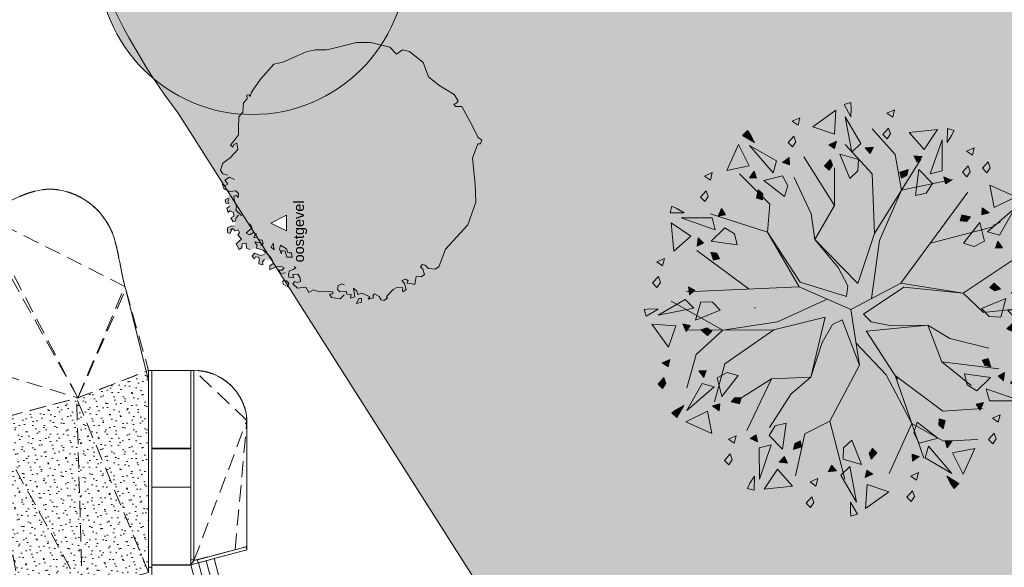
# Model space of a CAD drawing. Header units: millimetres. Extents: x -287545 to 1001608, y -673832 to 307178.
# Tile 54 of 64: x 83245 to 121250, y -52788 to -31659. Entities that reach past the tile are written whole.
import ezdxf

# ---------------------------------------------------------------- set-up
doc = ezdxf.new("R2010")
doc.units = ezdxf.units.MM
doc.header["$MEASUREMENT"] = 0
doc.linetypes.add('B0703', pattern=[937.400007, 625, -312.400007])
doc.linetypes.add('Wipeout_Contour', pattern=[1000, 0, -1000])
for name, color, linetype in [('90 Terrein bomen 2D', 7, 'Continuous'), ('90 Terrein bomen 2D 2D arcering', 7, 'Continuous'), ('90 Terrein omgeving', 7, 'Continuous'), ('90 Terrein omgeving Afdek-arcering', 7, 'Continuous'), ('90 Terrein omgeving Doorsnede-arcering', 7, 'Continuous'), ('A Lijn aanzicht', 7, 'Continuous'), ('A Lijn aanzicht 2D arcering', 7, 'Continuous')]:
    doc.layers.add(name, color=color, linetype=linetype)
doc.styles.add('GENERATED_STYLE_4', font='arial.ttf')

# ---------------------------------------------------------------- blocks, each defined once
blk = doc.blocks.new('Mesh_8_1', base_point=(73130, -35925))
at = {"layer": '90 Terrein omgeving', "color": 255, "linetype": 'B0703', "lineweight": 0}
for p, q in [((73130, -35925), (75991, -45068)), ((75991, -45068), (74833, -35925)), ((76536, -36300), (74833, -35925)), ((75991, -45068), (76536, -36300)), ((78981, -38151), (76536, -36300)), ((75991, -45068), (78981, -38151)), ((75991, -45068), (79153, -38395)), ((75991, -45068), (79228, -38494)), ((75991, -45068), (79278, -38560)), ((75991, -45068), (79384, -38685)), ((79037, -44263), (79384, -38685)), ((79037, -44263), (79498, -38804)), ((79037, -44263), (79619, -38915)), ((79037, -44263), (79747, -39019)), ((79037, -44263), (79831, -39079)), ((79037, -44263), (79886, -39116)), ((79037, -44263), (80003, -39183)), ((79037, -44263), (81605, -39240)), ((79037, -44263), (80124, -39241)), ((79037, -44263), (80249, -39289)), ((79037, -44263), (81443, -39290)), ((79037, -44263), (80377, -39328)), ((79037, -44263), (81277, -39332)), ((79037, -44263), (80477, -39351)), ((79037, -44263), (81110, -39363)), ((79037, -44263), (80543, -39364)), ((79037, -44263), (81026, -39373)), ((79037, -44263), (80677, -39380)), ((79037, -44263), (80947, -39382)), ((79037, -44263), (80812, -39386)), ((85492, -46252), (81605, -39240)), ((87305, -41951), (81787, -39169)), ((85492, -46252), (81787, -39169)), ((85492, -46252), (87305, -41951)), ((85492, -46252), (87338, -42065)), ((87338, -42065), (87305, -41951)), ((79037, -44263), (85492, -46252)), ((79037, -44263), (81998, -47175)), ((73130, -50206), (75991, -45068)), ((73130, -50206), (76022, -45189)), ((79853, -47350), (81998, -47175)), ((73130, -50206), (76790, -48092))]:
    blk.add_line(p, q, dxfattribs=at)
at = {"layer": '90 Terrein omgeving', "color": 252, "linetype": 'B0703', "lineweight": 0, "true_color": 0x969696, "flags": 128}
blk.add_lwpolyline([(73130, -35925), (73130, -50206), (76790, -49236), (76790, -48092), (76022, -45189), (75991, -45068), (79037, -44263), (79853, -47350), (80049, -47724), (81998, -47175), (85492, -46252), (88222, -45192), (87338, -42065, 0.014787), (87305, -41951, -0.009433), (87078, -40886, 0.029447), (86889, -40082, 0.132457), (86126, -38887, 0.175092), (84434, -38195, 0.003145), (84391, -38194, 0.081597), (83441, -38402, 0.026375), (82545, -38813, -0.020839), (81787, -39169, -0.068942), (81026, -39373, -0.076511), (80477, -39351, -0.098735), (79831, -39079, -0.079096), (79228, -38494, -0.024505), (78739, -37774, 0.027053), (78242, -37047, 0.091945), (77641, -36498, 0.126478), (76874, -36287, 0.037205), (76536, -36300), (76536, -35925), (74833, -35925)], format="xyb", close=True, dxfattribs=at)
blk = doc.blocks.new('Slab_1_1', base_point=(656, -159592))
at = {"layer": '90 Terrein omgeving', "color": 253, "linetype": 'Continuous', "lineweight": 0, "true_color": 0x99a3a6, "flags": 128}
for points in [[(122318, -15636, -0.17557), (110891, -13907), (89941, -5631, 0.441989), (84607, -8711), (84607, -22512, 0.149095), (89366, -35270), (104371, -58861, 0.215402), (120499, -66885), (156606, -68168)], [(92665, -95283), (114108, -80737), (99671, -59352), (97139, -55289, 0.330583), (94942, -54448), (73130, -60216), (91513, -55355), (90746, -52454), (92017, -52118), (92017, -51989), (92017, -51989), (92017, -47122, 0.39682), (89972, -45192), (88222, -45192), (88222, -45576), (87338, -42065, 0.014787), (87305, -41951, -0.009433), (87078, -40886, 0.029447), (86889, -40082, 0.132457), (86126, -38887, 0.175092), (84434, -38195, 0.003145), (84391, -38194, 0.081597), (83441, -38402, 0.026375), (82545, -38813, -0.020839)]]:
    blk.add_lwpolyline(points, format="xyb", dxfattribs=at)
blk = doc.blocks.new('Mesh_16_1', base_point=(89941, -5631))
at = {"layer": '90 Terrein omgeving Afdek-arcering', "linetype": 'Continuous', "lineweight": 0, "true_color": 0xb9d3a7}
blk.add_hatch(color=9, dxfattribs=at).paths.add_polyline_path([(89941, -5631, 0.441989), (84607, -8711), (84607, -22512, 0.149095), (89366, -35270), (104371, -58861, 0.064573), (108461, -62725, 0.14876), (120499, -66885), (156606, -68168), (179709, -68990), (182440, -64127), (127923, -57572), (121384, -15975), (121356, -15800, -0.107039), (114195, -15274, -0.024905), (110891, -13907)])
at = {"layer": '90 Terrein omgeving', "color": 252, "linetype": 'Continuous', "lineweight": 0, "true_color": 0x969696, "flags": 128}
blk.add_lwpolyline([(89941, -5631, 0.441989), (84607, -8711), (84607, -22512, 0.149095), (89366, -35270), (104371, -58861, 0.064573), (108461, -62725, 0.14876), (120499, -66885), (156606, -68168), (179709, -68990), (182440, -64127), (127923, -57572), (121384, -15975), (121356, -15800, -0.107039), (114195, -15274, -0.024905), (110891, -13907)], format="xyb", close=True, dxfattribs=at)
blk = doc.blocks.new('Mesh_19_1', base_point=(80027, -47682))
at = {"layer": '90 Terrein omgeving Afdek-arcering', "linetype": 'Continuous', "lineweight": 0, "true_color": 0xb9d3a7}
h = blk.add_hatch(dxfattribs=at)
h.set_pattern_fill('910_PUNTJES_A_0001', color=9, style=0, pattern_type=2)
h.set_pattern_definition([(45, (0, 800), (-254.5584, 254.5584), [0, -240, 0, -360]), (110, (800, 800), (338.2893, 123.1273), [0, -176, 0, -304])])
h.paths.add_polyline_path([(80027, -47682), (83258, -53846), (83467, -54246), (85665, -53665), (85665, -53667), (88222, -52990), (88222, -45192), (85443, -46264), (82064, -47158)])
at = {"layer": '90 Terrein omgeving', "color": 255, "linetype": 'B0703', "lineweight": 0}
for p, q in [((88222, -52990), (85443, -46264)), ((85665, -53665), (85443, -46264)), ((85665, -53665), (82064, -47158)), ((83258, -53846), (82064, -47158)), ((85665, -53665), (88222, -52990)), ((83258, -53846), (85665, -53665))]:
    blk.add_line(p, q, dxfattribs=at)
at = {"layer": '90 Terrein omgeving', "color": 252, "linetype": 'B0703', "lineweight": 0, "true_color": 0x969696, "flags": 128}
blk.add_lwpolyline([(80027, -47682), (82064, -47158), (85443, -46264), (88222, -45192), (88222, -52990), (85665, -53667), (85665, -53665), (83467, -54246), (83258, -53846)], close=True, dxfattribs=at)
blk = doc.blocks.new('Mesh_20_1', base_point=(89972, -52530))
at = {"layer": '90 Terrein omgeving', "color": 255, "linetype": 'B0703', "lineweight": 0}
for p, q in [((92017, -47122), (89972, -45192)), ((89972, -52530), (92017, -47122)), ((91558, -52111), (92017, -47122))]:
    blk.add_line(p, q, dxfattribs=at)
at = {"layer": '90 Terrein omgeving', "color": 252, "linetype": 'B0703', "lineweight": 0, "true_color": 0x969696, "flags": 128}
blk.add_lwpolyline([(89972, -52530), (89972, -45192, -0.39682), (92017, -47122), (92017, -51989), (91558, -52111)], format="xyb", close=True, dxfattribs=at)
blk = doc.blocks.new('Slab_8_1', base_point=(89847, -48192))
at = {"layer": '90 Terrein omgeving', "color": 253, "linetype": 'Continuous', "lineweight": 0, "true_color": 0x99a3a6, "flags": 128}
blk.add_lwpolyline([(89847, -48192), (88347, -48192), (88347, -49692), (89847, -49692)], close=True, dxfattribs=at)
blk = doc.blocks.new('Slab_9_1', base_point=(88347, -53089))
at = {"layer": '90 Terrein omgeving', "color": 253, "linetype": 'Continuous', "lineweight": 0, "true_color": 0x99a3a6, "flags": 128}
blk.add_lwpolyline([(88347, -53089), (87025, -53439), (87790, -56334), (88347, -56179), (89847, -56179), (89847, -55795), (90614, -55592), (89847, -52693), (88347, -52692)], close=True, dxfattribs=at)
blk = doc.blocks.new('2D Boom plattegrond 27_7')
at = {"layer": '90 Terrein bomen 2D 2D arcering', "linetype": 'Continuous', "lineweight": 0, "true_color": 0x2c3330}
for points in [[(-573, 7681), (-1464, 7038), (-633, 6758)], [(-258, 7902), (5, 7433), (17, 7757), (0, 7976)], [(-218, 7433), (43, 6064), (385, 6399)], [(-4174, 6715), (-3713, 6440), (-3864, 6726), (-3988, 6908)], [(3344, 6939), (2251, 6827), (2830, 6169)], [(3728, 6973), (3721, 6435), (3893, 6709), (3988, 6908)], [(-556, 6486), (-853, 6355), (-625, 6201)], [(3528, 6546), (3070, 5230), (3533, 5349)], [(-4337, 6365), (-4787, 5363), (-3927, 5535)], [(-3905, 6328), (-2994, 5273), (-2866, 5734)], [(871, 6264), (556, 6228), (745, 6017)], [(-2378, 5860), (-2633, 5672), (-2364, 5583)], [(-785, 5783), (-1009, 5537), (-841, 5367), (-709, 5561)], [(-419, 5988), (-37, 5047), (278, 5344), (295, 5786)], [(2761, 5895), (2439, 5930), (2559, 5683)], [(-3725, 5339), (-3916, 5077), (-3642, 5057)], [(2211, 5401), (1895, 5300), (1955, 5068), (2166, 5170)], [(2631, 5395), (2492, 4389), (2913, 4489), (3149, 4863)], [(-3357, 4976), (-2556, 4352), (-2431, 4767), (-2638, 5158)], [(3886, 4989), (3596, 5116), (3653, 4839)], [(-2968, -790), (-994, -305), (-1543, -2610), (-1106, -1280), (-711, -587), (-328, -402), (330, -2150), (198, -1287), (1370, -2522), (2353, -4409), (1707, -2553), (610, -842), (2969, -616), (1569, -633), (785, -483), (486, -181), (2044, 853), (4337, 631), (1928, 1008), (805, 421), (1102, 2651), (1954, 4600), (915, 2932), (272, 1003), (-1385, 2697), (-493, 1618), (-118, 914), (-141, 703), (-165, 492), (-1948, 1055), (-3215, 2979), (-1995, 867), (-997, 434), (-2830, -481), (-4933, -801)], [(-3571, 4615), (-3642, 4291), (-3412, 4227), (-3395, 4461)], [(6365, 4337), (5363, 4787), (5535, 3927)], [(-6973, 3728), (-6435, 3721), (-6709, 3893), (-6908, 3988)], [(-4989, 3886), (-5116, 3596), (-4839, 3653)], [(5339, 3725), (5077, 3916), (5057, 3642)], [(6328, 3905), (5273, 2994), (5734, 2866)], [(6715, 4174), (6440, 3713), (6726, 3864), (6908, 3988)], [(-6546, 3528), (-5230, 3070), (-5349, 3533)], [(4615, 3571), (4291, 3642), (4227, 3412), (4461, 3395)], [(-6939, 3344), (-6827, 2251), (-6169, 2830)], [(-5395, 2631), (-4389, 2492), (-4489, 2913), (-4863, 3149)], [(4976, 3357), (4352, 2556), (4767, 2431), (5158, 2638)], [(-5895, 2761), (-5930, 2439), (-5683, 2559)], [(5860, 2378), (5672, 2633), (5583, 2364)], [(-5401, 2211), (-5300, 1895), (-5068, 1955), (-5170, 2166)], [(7681, 573), (7038, 1464), (6758, 633)], [(-6264, 871), (-6228, 556), (-6017, 745)], [(5783, 785), (5537, 1009), (5367, 841), (5561, 709)], [(6486, 556), (6355, 853), (6201, 625)], [(-7433, -218), (-6064, 43), (-6399, 385)], [(5988, 419), (5047, 37), (5344, -278), (5786, -295)], [(-7902, -258), (-7433, 5), (-7757, 17), (-7976, 0)], [(-5988, -419), (-5047, -37), (-5344, 278), (-5786, 295)], [(7433, 218), (6064, -43), (6399, -385)], [(7902, 258), (7433, -5), (7757, -17), (7976, 0)], [(-7681, -573), (-7038, -1464), (-6758, -633)], [(-6486, -556), (-6355, -853), (-6201, -625)], [(-5783, -785), (-5537, -1009), (-5367, -841), (-5561, -709)], [(6264, -871), (6228, -556), (6017, -745)], [(5401, -2211), (5300, -1895), (5068, -1955), (5170, -2166)], [(-7282, -2062), (-7055, -2217), (-6986, -1932)], [(6939, -3344), (6827, -2251), (6169, -2830)], [(-7438, -2880), (-7270, -3051), (-7139, -2857), (-7215, -2635)], [(-5860, -2378), (-5672, -2633), (-5583, -2364)], [(-4976, -3357), (-4352, -2556), (-4767, -2431), (-5158, -2638)], [(5395, -2631), (4389, -2492), (4489, -2913), (4863, -3149)], [(5895, -2761), (5930, -2439), (5683, -2559)], [(-6328, -3905), (-5273, -2994), (-5734, -2866)], [(-4615, -3571), (-4291, -3642), (-4227, -3412), (-4461, -3395)], [(6546, -3528), (5230, -3070), (5349, -3533)], [(-6715, -4174), (-6440, -3713), (-6726, -3864), (-6908, -3988)], [(-5339, -3725), (-5077, -3916), (-5057, -3642)], [(4989, -3886), (5116, -3596), (4839, -3653)], [(6973, -3728), (6435, -3721), (6709, -3893), (6908, -3988)], [(-6365, -4337), (-5363, -4787), (-5535, -3927)], [(-2631, -5395), (-2492, -4389), (-2913, -4489), (-3149, -4863)], [(3357, -4976), (2556, -4352), (2431, -4767), (2638, -5158)], [(3571, -4615), (3642, -4291), (3412, -4227), (3395, -4461)], [(-3886, -4989), (-3596, -5116), (-3653, -4839)], [(-3528, -6546), (-3070, -5230), (-3533, -5349)], [(-2211, -5401), (-1895, -5300), (-1955, -5068), (-2166, -5170)], [(419, -5988), (37, -5047), (-278, -5344), (-295, -5786)], [(3905, -6328), (2994, -5273), (2866, -5734)], [(3725, -5339), (3916, -5077), (3642, -5057)], [(-2761, -5895), (-2439, -5930), (-2559, -5683)], [(785, -5783), (1009, -5537), (841, -5367), (709, -5561)], [(2378, -5860), (2633, -5672), (2364, -5583)], [(4337, -6365), (4787, -5363), (3927, -5535)], [(-871, -6264), (-556, -6228), (-745, -6017)], [(218, -7433), (-43, -6064), (-385, -6399)], [(-3728, -6973), (-3721, -6435), (-3893, -6709), (-3988, -6908)], [(-3344, -6939), (-2251, -6827), (-2830, -6169)], [(556, -6486), (853, -6355), (625, -6201)], [(4174, -6715), (3713, -6440), (3864, -6726), (3988, -6908)], [(573, -7681), (1464, -7038), (633, -6758)], [(258, -7902), (-5, -7433), (-17, -7757), (0, -7976)]]:
    blk.add_hatch(color=250, dxfattribs=at).paths.add_polyline_path(points)
at = {"layer": '90 Terrein bomen 2D', "color": 75, "linetype": 'Continuous', "lineweight": 0, "true_color": 0x728c62}
for p, q in [((-573, 7681), (-1464, 7038)), ((-573, 7681), (-1464, 7038)), ((-633, 6758), (-573, 7681)), ((-633, 6758), (-573, 7681)), ((0, 7976), (-258, 7902)), ((0, 7976), (-258, 7902)), ((-258, 7902), (5, 7433)), ((-258, 7902), (5, 7433)), ((17, 7757), (0, 7976)), ((17, 7757), (0, 7976)), ((5, 7433), (17, 7757)), ((5, 7433), (17, 7757)), ((1687, 7697), (1391, 7567)), ((1618, 7412), (1687, 7697)), ((-1966, 7390), (-2262, 7259)), ((-2262, 7259), (-2035, 7105)), ((-2035, 7105), (-1966, 7390)), ((-218, 7433), (43, 6064)), ((385, 6399), (-218, 7433)), ((-218, 7433), (43, 6064)), ((385, 6399), (-218, 7433)), ((1391, 7567), (1618, 7412)), ((-3988, 6908), (-4174, 6715)), ((-3864, 6726), (-3988, 6908)), ((-1464, 7038), (-633, 6758)), ((-1464, 7038), (-633, 6758)), ((1713, 5982), (821, 6968)), ((1458, 6994), (1235, 6749)), ((1534, 6772), (1458, 6994)), ((3344, 6939), (2251, 6827)), ((2830, 6169), (3344, 6939)), ((3728, 6973), (3721, 6435)), ((3988, 6908), (3728, 6973)), ((3893, 6709), (3988, 6908)), ((-4174, 6715), (-3713, 6440)), ((-3713, 6440), (-3864, 6726)), ((-2195, 6687), (-2418, 6441)), ((-2251, 6271), (-2119, 6465)), ((-2119, 6465), (-2195, 6687)), ((-556, 6486), (-853, 6355)), ((-556, 6486), (-853, 6355)), ((-625, 6201), (-556, 6486)), ((-625, 6201), (-556, 6486)), ((1235, 6749), (1402, 6578)), ((1402, 6578), (1534, 6772)), ((2251, 6827), (2830, 6169)), ((3528, 6546), (3070, 5230)), ((3533, 5349), (3528, 6546)), ((3721, 6435), (3893, 6709)), ((-4337, 6365), (-4787, 5363)), ((-3927, 5535), (-4337, 6365)), ((-3905, 6328), (-2994, 5273)), ((-2866, 5734), (-3905, 6328)), ((-2418, 6441), (-2251, 6271)), ((-853, 6355), (-625, 6201)), ((-853, 6355), (-625, 6201)), ((-211, 6358), (821, 5231)), ((43, 6064), (385, 6399)), ((43, 6064), (385, 6399)), ((871, 6264), (556, 6228)), ((871, 6264), (556, 6228)), ((556, 6228), (713, 6246)), ((556, 6228), (745, 6017)), ((556, 6228), (745, 6017)), ((745, 6017), (871, 6264)), ((745, 6017), (871, 6264)), ((4764, 6236), (4467, 6105)), ((4467, 6105), (4694, 5951)), ((4694, 5951), (4764, 6236)), ((-2994, 5273), (-2866, 5734)), ((-2378, 5860), (-2633, 5672)), ((-2364, 5583), (-2378, 5860)), ((-634, 4011), (-1807, 5888)), ((-785, 5783), (-1009, 5537)), ((-785, 5783), (-1009, 5537)), ((-709, 5561), (-785, 5783)), ((-709, 5561), (-785, 5783)), ((-419, 5988), (-37, 5047)), ((295, 5786), (-419, 5988)), ((-419, 5988), (-37, 5047)), ((295, 5786), (-419, 5988)), ((278, 5344), (295, 5786)), ((278, 5344), (295, 5786)), ((915, 2932), (2698, 5795)), ((1954, 4600), (1713, 5982)), ((2439, 5930), (2559, 5683)), ((2761, 5895), (2439, 5930)), ((2559, 5683), (2761, 5895)), ((-4787, 5363), (-3927, 5535)), ((-3725, 5339), (-3916, 5077)), ((-3642, 5057), (-3725, 5339)), ((-2633, 5672), (-2364, 5583)), ((-1009, 5537), (-841, 5367)), ((-1009, 5537), (-841, 5367)), ((-841, 5367), (-709, 5561)), ((-841, 5367), (-709, 5561)), ((-634, 4011), (-634, 5466)), ((-37, 5047), (278, 5344)), ((-37, 5047), (278, 5344)), ((2211, 5401), (1895, 5300)), ((2166, 5170), (2211, 5401)), ((2631, 5395), (2492, 4389)), ((3149, 4863), (2631, 5395)), ((3070, 5230), (3533, 5349)), ((4535, 5533), (4311, 5288)), ((4611, 5311), (4535, 5533)), ((5304, 5687), (5080, 5442)), ((5080, 5442), (5248, 5271)), ((5248, 5271), (5380, 5465)), ((5380, 5465), (5304, 5687)), ((-5350, 5275), (-5646, 5144)), ((-5646, 5144), (-5419, 4990)), ((-5419, 4990), (-5350, 5275)), ((-3121, 4058), (-4294, 5231)), ((-3916, 5077), (-3642, 5057)), ((-2638, 5158), (-3357, 4976)), ((-3357, 4976), (-2556, 4352)), ((-2431, 4767), (-2638, 5158)), ((-1525, 3683), (-2182, 5091)), ((821, 5231), (915, 2932)), ((1895, 5300), (1955, 5068)), ((1954, 4600), (3922, 5014)), ((1955, 5068), (2166, 5170)), ((3886, 4989), (3596, 5116)), ((3596, 5116), (3653, 4839)), ((3653, 4839), (3886, 4989)), ((4311, 5288), (4479, 5117)), ((4479, 5117), (4611, 5311)), ((-5579, 4572), (-5802, 4326)), ((-5503, 4350), (-5579, 4572)), ((-3571, 4615), (-3642, 4291)), ((-3395, 4461), (-3571, 4615)), ((-2556, 4352), (-2431, 4767)), ((1102, 2651), (1954, 4600)), ((2913, 4489), (3149, 4863)), ((6365, 4337), (5363, 4787)), ((5363, 4787), (5535, 3927)), ((-5802, 4326), (-5635, 4156)), ((-5635, 4156), (-5503, 4350)), ((-3642, 4291), (-3412, 4227)), ((-3412, 4227), (-3395, 4461)), ((1928, 1008), (4522, 4522)), ((2492, 4389), (2913, 4489)), ((5535, 3927), (6365, 4337)), ((-6908, 3988), (-6973, 3728)), ((-6709, 3893), (-6908, 3988)), ((-6435, 3721), (-6709, 3893)), ((-4989, 3886), (-5116, 3596)), ((-4839, 3653), (-4989, 3886)), ((-3215, 2979), (-3121, 4058)), ((-1385, 2697), (-634, 4011)), ((5077, 3916), (5057, 3642)), ((5339, 3725), (5077, 3916)), ((6328, 3905), (5273, 2994)), ((5734, 2866), (6328, 3905)), ((6715, 4174), (6440, 3713)), ((6440, 3713), (6726, 3864)), ((6908, 3988), (6715, 4174)), ((6726, 3864), (6908, 3988)), ((-6973, 3728), (-6435, 3721)), ((-5349, 3533), (-6546, 3528)), ((-6546, 3528), (-5230, 3070)), ((-3215, 2979), (-5420, 3683)), ((-5230, 3070), (-5349, 3533)), ((-5116, 3596), (-4839, 3653)), ((-1385, 2697), (-1525, 3683)), ((4291, 3642), (4227, 3412)), ((4615, 3571), (4291, 3642)), ((4461, 3395), (4615, 3571)), ((5057, 3642), (5339, 3725)), ((-6939, 3344), (-6827, 2251)), ((-6169, 2830), (-6939, 3344)), ((-4863, 3149), (-5395, 2631)), ((-4489, 2913), (-4863, 3149)), ((3071, 2556), (5499, 3191)), ((4227, 3412), (4461, 3395)), ((4976, 3357), (4352, 2556)), ((5158, 2638), (4976, 3357)), ((5773, 3363), (5477, 3233)), ((7263, 3083), (6967, 2952)), ((7194, 2798), (7263, 3083)), ((-6827, 2251), (-6169, 2830)), ((-5895, 2761), (-5930, 2439)), ((-5683, 2559), (-5895, 2761)), ((-4389, 2492), (-4489, 2913)), ((-1948, 1055), (-3215, 2979)), ((-1995, 867), (-3215, 2979)), ((-493, 1618), (-1385, 2697)), ((272, 1003), (-1385, 2697)), ((272, 1003), (915, 2932)), ((5273, 2994), (5734, 2866)), ((6967, 2952), (7194, 2798)), ((-5930, 2439), (-5683, 2559)), ((-5395, 2631), (-4389, 2492)), ((805, 421), (1102, 2651)), ((4352, 2556), (4767, 2431)), ((4767, 2431), (5158, 2638)), ((5672, 2633), (5583, 2364)), ((5583, 2364), (5860, 2378)), ((5860, 2378), (5672, 2633)), ((7034, 2380), (6811, 2134)), ((7110, 2158), (7034, 2380)), ((-7196, 1968), (-7492, 1837)), ((-7265, 1683), (-7196, 1968)), ((-3917, 785), (-5937, 2275)), ((-5401, 2211), (-5300, 1895)), ((-5170, 2166), (-5401, 2211)), ((-5300, 1895), (-5068, 1955)), ((-5068, 1955), (-5170, 2166)), ((4337, 631), (6270, 1905)), ((6292, 1925), (6607, 2221)), ((6811, 2134), (6978, 1964)), ((6978, 1964), (7110, 2158)), ((-7492, 1837), (-7265, 1683)), ((-118, 914), (-493, 1618)), ((-7425, 1265), (-7648, 1019)), ((-7349, 1043), (-7425, 1265)), ((7038, 1464), (6758, 633)), ((7681, 573), (7038, 1464)), ((-7648, 1019), (-7481, 849)), ((-7481, 849), (-7349, 1043)), ((-1995, 867), (-6359, 680)), ((-6264, 871), (-6228, 556)), ((-6017, 745), (-6264, 871)), ((0, 0), (-1995, 867)), ((-165, 492), (-1948, 1055)), ((-165, 492), (-118, 914)), ((0, 0), (1928, 1008)), ((486, -181), (2044, 853)), ((1928, 1008), (4337, 631)), ((2044, 853), (4337, 631)), ((5537, 1009), (5367, 841)), ((5367, 841), (5561, 709)), ((5783, 785), (5537, 1009)), ((5561, 709), (5783, 785)), ((6355, 853), (6201, 625)), ((6486, 556), (6355, 853)), ((-6399, 385), (-7433, -218)), ((-6064, 43), (-6399, 385)), ((-6228, 556), (-6017, 745)), ((-914, 398), (-2830, -481)), ((4337, 631), (5118, -120)), ((5988, 419), (5047, 37)), ((5786, -295), (5988, 419)), ((6201, 625), (6486, 556)), ((6758, 633), (7681, 573)), ((-7757, 17), (-7976, 0)), ((-7976, 0), (-7902, -258)), ((-7902, -258), (-7433, 5)), ((-7433, 5), (-7757, 17)), ((-7433, -218), (-6064, 43)), ((-4933, -801), (-6931, 311)), ((-5786, 295), (-5988, -419)), ((-5344, 278), (-5786, 295)), ((-5047, -37), (-5344, 278)), ((-3691, 46), (-3711, 67)), ((0, 0), (330, -2150)), ((5047, 37), (5344, -278)), ((5118, -120), (6768, 56)), ((7433, 218), (6064, -43)), ((6399, -385), (7433, 218)), ((7902, 258), (7433, -5)), ((7757, -17), (7976, 0)), ((7976, 0), (7902, 258)), ((-5988, -419), (-5047, -37)), ((-994, -305), (-2968, -790)), ((-994, -305), (-1543, -2610)), ((486, -181), (785, -483)), ((5344, -278), (5786, -295)), ((6064, -43), (6399, -385)), ((7433, -5), (7757, -17)), ((-7681, -573), (-7038, -1464)), ((-6758, -633), (-7681, -573)), ((-7038, -1464), (-6758, -633)), ((-6201, -625), (-6486, -556)), ((-6486, -556), (-6355, -853)), ((-6355, -853), (-6201, -625)), ((-5561, -709), (-5783, -785)), ((-5367, -841), (-5561, -709)), ((-2830, -481), (-4933, -801)), ((-711, -587), (-1106, -1280)), ((-328, -402), (-711, -587)), ((-328, -402), (330, -2150)), ((610, -842), (2969, -616)), ((785, -483), (1569, -633)), ((1569, -633), (2969, -616)), ((2969, -616), (3824, -1126)), ((2969, -616), (3520, -2026)), ((6228, -556), (6017, -745)), ((6017, -745), (6264, -871)), ((6264, -871), (6228, -556)), ((7302, -686), (7005, -816)), ((7232, -971), (7302, -686)), ((-2968, -790), (-6341, -808)), ((-4933, -801), (-5974, -1742)), ((-5783, -785), (-5537, -1009)), ((-5537, -1009), (-5367, -841)), ((-4863, -2096), (-2968, -790)), ((599, -825), (1801, -2699)), ((3824, -1126), (5332, -1499)), ((7005, -816), (7232, -971)), ((-1106, -1280), (-1543, -2610)), ((198, -1287), (1370, -2522)), ((7073, -1389), (6849, -1634)), ((7149, -1611), (7073, -1389)), ((-5974, -1742), (-6332, -3022)), ((5300, -1895), (5068, -1955)), ((5401, -2211), (5300, -1895)), ((6849, -1634), (7017, -1805)), ((7017, -1805), (7149, -1611)), ((-6986, -1932), (-7282, -2062)), ((-7282, -2062), (-7055, -2217)), ((-7055, -2217), (-6986, -1932)), ((-5265, -3570), (-4863, -2096)), ((330, -2150), (-805, -4308)), ((3520, -2026), (5717, -2292)), ((3520, -2026), (4652, -2940)), ((5068, -1955), (5170, -2166)), ((5170, -2166), (5401, -2211)), ((6827, -2251), (6169, -2830)), ((6939, -3344), (6827, -2251)), ((-7215, -2635), (-7438, -2880)), ((-7139, -2857), (-7215, -2635)), ((-5583, -2364), (-5860, -2378)), ((-5860, -2378), (-5672, -2633)), ((-5672, -2633), (-5583, -2364)), ((-4767, -2431), (-5158, -2638)), ((-5158, -2638), (-4976, -3357)), ((-4976, -3357), (-4352, -2556)), ((-4352, -2556), (-4767, -2431)), ((-1543, -2610), (-3055, -2676)), ((-1543, -2610), (-2302, -3255)), ((1370, -2522), (2353, -4409)), ((3556, -3924), (1707, -2553)), ((1707, -2553), (2815, -5739)), ((5395, -2631), (4389, -2492)), ((4389, -2492), (4489, -2913)), ((4863, -3149), (5395, -2631)), ((5930, -2439), (5683, -2559)), ((5683, -2559), (5895, -2761)), ((5895, -2761), (5930, -2439)), ((-7438, -2880), (-7270, -3051)), ((-7270, -3051), (-7139, -2857)), ((-5734, -2866), (-6328, -3905)), ((-6328, -3905), (-5273, -2994)), ((-5273, -2994), (-5734, -2866)), ((-3055, -2676), (-4286, -3451)), ((-3055, -2676), (-4017, -4669)), ((4489, -2913), (4863, -3149)), ((6169, -2830), (6939, -3344)), ((-4461, -3395), (-4615, -3571)), ((-4227, -3412), (-4461, -3395)), ((-4291, -3642), (-4227, -3412)), ((-2302, -3255), (-3142, -4561)), ((6546, -3528), (5230, -3070)), ((5230, -3070), (5349, -3533)), ((-6440, -3713), (-6726, -3864)), ((-6715, -4174), (-6440, -3713)), ((-5057, -3642), (-5339, -3725)), ((-5339, -3725), (-5077, -3916)), ((-5077, -3916), (-5057, -3642)), ((-4615, -3571), (-4291, -3642)), ((5116, -3596), (4839, -3653)), ((4839, -3653), (4989, -3886)), ((4989, -3886), (5116, -3596)), ((5349, -3533), (6546, -3528)), ((6973, -3728), (6435, -3721)), ((6435, -3721), (6709, -3893)), ((6908, -3988), (6973, -3728)), ((-6726, -3864), (-6908, -3988)), ((-6908, -3988), (-6715, -4174)), ((-5535, -3927), (-6365, -4337)), ((-5363, -4787), (-5535, -3927)), ((5080, -3828), (3556, -3924)), ((5763, -4070), (5467, -4200)), ((5694, -4355), (5763, -4070)), ((6709, -3893), (6908, -3988)), ((-6365, -4337), (-5363, -4787)), ((-2913, -4489), (-3149, -4863)), ((-2492, -4389), (-2913, -4489)), ((-2631, -5395), (-2492, -4389)), ((-805, -4308), (-1769, -4804)), ((-805, -4308), (-225, -6549)), ((2353, -4409), (1480, -6336)), ((2353, -4409), (3580, -5090)), ((2556, -4352), (2431, -4767)), ((3357, -4976), (2556, -4352)), ((3412, -4227), (3395, -4461)), ((3395, -4461), (3571, -4615)), ((3642, -4291), (3412, -4227)), ((3571, -4615), (3642, -4291)), ((5467, -4200), (5694, -4355)), ((-4427, -4877), (-4723, -5008)), ((-4496, -5162), (-4427, -4877)), ((-3653, -4839), (-3886, -4989)), ((-3596, -5116), (-3653, -4839)), ((-3149, -4863), (-2631, -5395)), ((-1769, -4804), (-2135, -6423)), ((2431, -4767), (2638, -5158)), ((5534, -4773), (5311, -5018)), ((5610, -4995), (5534, -4773)), ((-4723, -5008), (-4496, -5162)), ((-3886, -4989), (-3596, -5116)), ((-3070, -5230), (-3533, -5349)), ((-3528, -6546), (-3070, -5230)), ((-2166, -5170), (-2211, -5401)), ((-2211, -5401), (-1895, -5300)), ((-1955, -5068), (-2166, -5170)), ((-1895, -5300), (-1955, -5068)), ((37, -5047), (-278, -5344)), ((419, -5988), (37, -5047)), ((2638, -5158), (3357, -4976)), ((2994, -5273), (2866, -5734)), ((3905, -6328), (2994, -5273)), ((3580, -5090), (4907, -5015)), ((3916, -5077), (3642, -5057)), ((3642, -5057), (3725, -5339)), ((3725, -5339), (3916, -5077)), ((5311, -5018), (5479, -5189)), ((5479, -5189), (5610, -4995)), ((-4656, -5580), (-4880, -5826)), ((-4580, -5802), (-4656, -5580)), ((-3533, -5349), (-3528, -6546)), ((-2559, -5683), (-2761, -5895)), ((-2439, -5930), (-2559, -5683)), ((-278, -5344), (-295, -5786)), ((841, -5367), (709, -5561)), ((709, -5561), (785, -5783)), ((785, -5783), (1009, -5537)), ((1009, -5537), (841, -5367)), ((2633, -5672), (2364, -5583)), ((2364, -5583), (2378, -5860)), ((2378, -5860), (2633, -5672)), ((4787, -5363), (3927, -5535)), ((3927, -5535), (4337, -6365)), ((4337, -6365), (4787, -5363)), ((-4880, -5826), (-4712, -5996)), ((-4712, -5996), (-4580, -5802)), ((-2761, -5895), (-2439, -5930)), ((-745, -6017), (-871, -6264)), ((-556, -6228), (-745, -6017)), ((-43, -6064), (-385, -6399)), ((-295, -5786), (419, -5988)), ((218, -7433), (-43, -6064)), ((2866, -5734), (3905, -6328)), ((-3721, -6435), (-3893, -6709)), ((-3728, -6973), (-3721, -6435)), ((-2830, -6169), (-3344, -6939)), ((-2251, -6827), (-2830, -6169)), ((-871, -6264), (-556, -6228)), ((-385, -6399), (218, -7433)), ((625, -6201), (556, -6486)), ((556, -6486), (853, -6355)), ((853, -6355), (625, -6201)), ((2610, -6300), (2314, -6431)), ((2314, -6431), (2541, -6585)), ((2541, -6585), (2610, -6300)), ((4174, -6715), (3713, -6440)), ((3713, -6440), (3864, -6726)), ((-3893, -6709), (-3988, -6908)), ((-3344, -6939), (-2251, -6827)), ((-1274, -6531), (-1570, -6661)), ((-1570, -6661), (-1343, -6816)), ((-1343, -6816), (-1274, -6531)), ((633, -6758), (573, -7681)), ((1464, -7038), (633, -6758)), ((3864, -6726), (3988, -6908)), ((3988, -6908), (4174, -6715)), ((-3988, -6908), (-3728, -6973)), ((573, -7681), (1464, -7038)), ((2381, -7003), (2158, -7248)), ((2457, -7225), (2381, -7003)), ((-1503, -7234), (-1726, -7479)), ((-1726, -7479), (-1559, -7650)), ((-1559, -7650), (-1427, -7456)), ((-1427, -7456), (-1503, -7234)), ((-5, -7433), (-17, -7757)), ((258, -7902), (-5, -7433)), ((2158, -7248), (2325, -7419)), ((2325, -7419), (2457, -7225)), ((-17, -7757), (0, -7976)), ((0, -7976), (258, -7902))]:
    blk.add_line(p, q, dxfattribs=at)
blk = doc.blocks.new('2D Boom plattegrond 27')
at = {"layer": '90 Terrein bomen 2D 2D arcering', "linetype": 'Continuous', "lineweight": 0, "true_color": 0x2c3330}
blk.add_hatch(color=250, dxfattribs=at).paths.add_polyline_path([(-746, -4805), (-412, -4866), (-260, -4714), (-154, -4683), (13, -4699), (-18, -4835), (149, -4790), (119, -4623), (104, -4456), (225, -4562), (271, -4699), (422, -4638), (620, -4729), (726, -4790), (661, -4870), (873, -4829), (847, -4744), (908, -4668), (1095, -4777), (1166, -4896), (1272, -4926), (1409, -4835), (1378, -4774), (1636, -4501), (1773, -4425), (2007, -4439), (1985, -4517), (2000, -4592), (2137, -4501), (2061, -4274), (1970, -4152), (2122, -4107), (2213, -4168), (2152, -4259), (2314, -4277), (2471, -4304), (2516, -4001), (2715, -4020), (2843, -3927), (2771, -3715), (2683, -3626), (2749, -3538), (2860, -3560), (2992, -3693), (3257, -3715), (3390, -3626), (3655, -2941), (4517, -2013), (4826, -1130), (4796, -451), (4693, 571), (4892, 1124), (5003, 1124), (5047, 1256), (4914, 1367), (4605, 1963), (4274, 2560), (4053, 2560), (3966, 2655), (4070, 2690), (4141, 2781), (3986, 3024), (3390, 3377), (2992, 3709), (2793, 4261), (2258, 4679), (1985, 4739), (1758, 4572), (1500, 4845), (771, 5028), (214, 5034), (-761, 4785), (-943, 4739), (-1383, 4739), (-1732, 4663), (-2187, 4466), (-2627, 4269), (-2971, 4192), (-3492, 3616), (-3841, 3116), (-3887, 2949), (-3932, 3009), (-4023, 2994), (-4008, 2858), (-4145, 2706), (-4175, 2342), (-4327, 2160), (-4342, 1750), (-4342, 1462), (-4539, 1204), (-4645, 1082), (-4554, 991), (-4524, 1098), (-4403, 1143), (-4372, 900), (-4661, 582), (-4949, 369), (-5040, 96), (-4949, -40), (-4752, -86), (-4691, -162), (-4873, -283), (-4752, -435), (-4843, -496), (-4964, -420), (-4888, -632), (-4661, -723), (-4735, -978), (-4859, -1040), (-4834, -1175), (-4710, -1188), (-4673, -1286), (-4784, -1361), (-4735, -1533), (-4661, -1472), (-4538, -1533), (-4525, -1669), (-4636, -1731), (-4550, -1891), (-4464, -1867), (-4488, -2064), (-4599, -2052), (-4760, -2126), (-4760, -2299), (-4673, -2348), (-4613, -2232), (-4638, -2182), (-4575, -2151), (-4464, -2237), (-4352, -2200), (-4303, -2299), (-4365, -2397), (-4229, -2558), (-4303, -2620), (-4426, -2743), (-4315, -2965), (-4207, -2890), (-4204, -2743), (-4044, -2718), (-4031, -2904), (-3896, -2953), (-3659, -2908), (-3553, -2938), (-3386, -2984), (-3341, -3151), (-3492, -3196), (-3720, -3105), (-3811, -3212), (-3720, -3318), (-3690, -3242), (-3553, -3257), (-3538, -3363), (-3553, -3515), (-3401, -3545), (-3416, -3439), (-3341, -3348), (-3022, -3379), (-3007, -3500), (-3128, -3591), (-3128, -3743), (-2931, -3636), (-2703, -3606), (-2582, -3667), (-2658, -3758), (-2794, -3758), (-2703, -3879), (-2521, -3864), (-2369, -3788), (-2415, -3910), (-2400, -4031), (-2218, -4046), (-2248, -3925), (-2051, -3910), (-1960, -4046), (-1945, -4198), (-2081, -4228), (-2172, -4198), (-2248, -4289), (-2066, -4456), (-1747, -4410), (-1626, -4623), (-1444, -4517), (-1231, -4592), (-882, -4577), (-700, -4592), (-700, -4668), (-822, -4683)])
at = {"layer": '90 Terrein bomen 2D', "color": 75, "linetype": 'Continuous', "lineweight": 0, "true_color": 0x728c62}
for p, q in [((-761, 4785), (214, 5034)), ((214, 5034), (771, 5028)), ((771, 5028), (1500, 4845)), ((-2187, 4466), (-1732, 4663)), ((-1732, 4663), (-1383, 4739)), ((-1383, 4739), (-943, 4739)), ((-943, 4739), (-761, 4785)), ((1500, 4845), (1758, 4572)), ((1758, 4572), (1985, 4739)), ((1985, 4739), (2258, 4679)), ((2258, 4679), (2793, 4261)), ((-3492, 3616), (-2971, 4192)), ((-2971, 4192), (-2627, 4269)), ((-2627, 4269), (-2187, 4466)), ((2793, 4261), (2992, 3709)), ((-3841, 3116), (-3492, 3616)), ((2992, 3709), (3390, 3377)), ((-3887, 2949), (-3841, 3116)), ((3390, 3377), (3986, 3024)), ((-4175, 2342), (-4145, 2706)), ((-4145, 2706), (-4008, 2858)), ((-4023, 2994), (-3932, 3009)), ((-4008, 2858), (-4023, 2994)), ((-3932, 3009), (-3887, 2949)), ((4070, 2690), (3966, 2655)), ((3986, 3024), (4141, 2781)), ((4141, 2781), (4070, 2690)), ((-4327, 2160), (-4175, 2342)), ((3966, 2655), (4053, 2560)), ((4053, 2560), (4274, 2560)), ((4274, 2560), (4605, 1963)), ((-4342, 1750), (-4327, 2160)), ((4605, 1963), (4914, 1367)), ((-4342, 1462), (-4342, 1750)), ((-4645, 1082), (-4539, 1204)), ((-4539, 1204), (-4342, 1462)), ((-4403, 1143), (-4524, 1098)), ((-4372, 900), (-4403, 1143)), ((4914, 1367), (5047, 1256)), ((5047, 1256), (5003, 1124)), ((-4661, 582), (-4372, 900)), ((-4554, 991), (-4645, 1082)), ((-4524, 1098), (-4554, 991)), ((4892, 1124), (4693, 571)), ((5003, 1124), (4892, 1124)), ((-4949, 369), (-4661, 582)), ((4693, 571), (4796, -451)), ((-5040, 96), (-4949, 369)), ((-4949, -40), (-5040, 96)), ((-4752, -86), (-4949, -40)), ((-4873, -283), (-4691, -162)), ((-4752, -435), (-4873, -283)), ((-4691, -162), (-4494, -253)), ((-4888, -632), (-4964, -420)), ((-4964, -420), (-4843, -496)), ((-4661, -723), (-4888, -632)), ((-4843, -496), (-4752, -435)), ((-4448, -693), (-4661, -723)), ((-4342, -799), (-4448, -693)), ((4796, -451), (4826, -1130)), ((-4735, -978), (-4859, -1040)), ((-4859, -1040), (-4834, -1175)), ((-4747, -1101), (-4710, -1027)), ((-4710, -1188), (-4747, -1101)), ((-4710, -1027), (-4735, -978)), ((-4524, -905), (-4418, -875)), ((-4509, -1027), (-4524, -905)), ((-4418, -1300), (-4509, -1027)), ((-4418, -875), (-4357, -951)), ((-4357, -951), (-4342, -799)), ((4826, -1130), (4517, -2013)), ((-4834, -1175), (-4710, -1188)), ((-4673, -1286), (-4784, -1361)), ((-4784, -1361), (-4735, -1533)), ((-4735, -1533), (-4661, -1472)), ((-4661, -1472), (-4538, -1533)), ((-4448, -1436), (-4418, -1300)), ((-4205, -1664), (-4448, -1436)), ((-4525, -1669), (-4636, -1731)), ((-4636, -1731), (-4550, -1891)), ((-4550, -1891), (-4464, -1867)), ((-4538, -1533), (-4525, -1669)), ((-4464, -1867), (-4426, -1743)), ((-4426, -1743), (-4340, -1632)), ((-4599, -2052), (-4760, -2126)), ((-4760, -2126), (-4760, -2299)), ((-4673, -2348), (-4613, -2232)), ((-4638, -2182), (-4575, -2151)), ((-4613, -2232), (-4638, -2182)), ((-4488, -2064), (-4599, -2052)), ((-4575, -2151), (-4464, -2237)), ((-4464, -2237), (-4352, -2200)), ((-4352, -2200), (-4303, -2299)), ((-4039, -2332), (-3963, -2256)), ((-3963, -2256), (-3811, -2134)), ((-3811, -2134), (-3887, -1967)), ((4517, -2013), (3655, -2941)), ((-4760, -2299), (-4673, -2348)), ((-4303, -2620), (-4426, -2743)), ((-4303, -2299), (-4365, -2397)), ((-4365, -2397), (-4229, -2558)), ((-4229, -2558), (-4303, -2620)), ((-3917, -2392), (-4039, -2332)), ((-3765, -2301), (-3917, -2392)), ((-3629, -2362), (-3765, -2301)), ((-3750, -2514), (-3705, -2407)), ((-3614, -2468), (-3750, -2514)), ((-3705, -2407), (-3629, -2362)), ((-3583, -2574), (-3614, -2468)), ((-3432, -2605), (-3583, -2574)), ((-3386, -2726), (-3432, -2605)), ((-4426, -2743), (-4315, -2965)), ((-4315, -2965), (-4207, -2890)), ((-4207, -2890), (-4204, -2743)), ((-4204, -2743), (-4044, -2718)), ((-4044, -2718), (-4031, -2904)), ((-4031, -2904), (-3896, -2953)), ((-3614, -2802), (-3705, -2665)), ((-3705, -2665), (-3492, -2696)), ((-3659, -2908), (-3614, -2802)), ((-3553, -2938), (-3659, -2908)), ((-3386, -2984), (-3553, -2938)), ((-3492, -2696), (-3462, -2802)), ((-3462, -2802), (-3386, -2726)), ((-3113, -3242), (-3386, -2984)), ((-3007, -2711), (-3083, -2863)), ((-3083, -2863), (-2961, -2969)), ((-2961, -2969), (-3007, -2711)), ((-2723, -2792), (-2760, -2941)), ((-2760, -2941), (-2686, -3126)), ((-2612, -2854), (-2723, -2792)), ((-2686, -3126), (-2661, -3002)), ((-2661, -3002), (-2538, -3027)), ((-2488, -2928), (-2612, -2854)), ((-2538, -3027), (-2476, -3249)), ((-2439, -3076), (-2488, -2928)), ((3655, -2941), (3390, -3626)), ((-3720, -3105), (-3811, -3212)), ((-3811, -3212), (-3720, -3318)), ((-3492, -3196), (-3720, -3105)), ((-3720, -3318), (-3690, -3242)), ((-3690, -3242), (-3553, -3257)), ((-3553, -3257), (-3538, -3363)), ((-3538, -3363), (-3553, -3515)), ((-3341, -3151), (-3492, -3196)), ((-3416, -3439), (-3341, -3348)), ((-3022, -3379), (-3113, -3242)), ((-3007, -3500), (-3022, -3379)), ((-2476, -3249), (-2266, -3261)), ((-2390, -3089), (-2439, -3076)), ((-2291, -3089), (-2390, -3089)), ((-2266, -3261), (-2291, -3089)), ((-3553, -3515), (-3401, -3545)), ((-3401, -3545), (-3416, -3439)), ((-3128, -3591), (-3007, -3500)), ((-3128, -3743), (-3128, -3591)), ((-2931, -3636), (-3128, -3743)), ((-2703, -3606), (-2931, -3636)), ((-2703, -3879), (-2794, -3758)), ((-2794, -3758), (-2658, -3758)), ((-2582, -3667), (-2703, -3606)), ((-2658, -3758), (-2582, -3667)), ((-2415, -3910), (-2369, -3788)), ((-2369, -3788), (-2233, -3728)), ((-2233, -3728), (-2127, -3667)), ((-2127, -3667), (-2187, -3621)), ((2749, -3538), (2683, -3626)), ((2683, -3626), (2771, -3715)), ((2860, -3560), (2749, -3538)), ((2771, -3715), (2843, -3927)), ((2992, -3693), (2860, -3560)), ((3257, -3715), (2992, -3693)), ((3390, -3626), (3257, -3715)), ((-2521, -3864), (-2703, -3879)), ((-2491, -4168), (-2627, -4168)), ((-2627, -4168), (-2617, -4301)), ((-2400, -4259), (-2491, -4168)), ((-2400, -4031), (-2415, -3910)), ((-2218, -4046), (-2400, -4031)), ((-2051, -3910), (-2248, -3925)), ((-2248, -3925), (-2218, -4046)), ((-1960, -4046), (-2051, -3910)), ((-1945, -4198), (-1960, -4046)), ((2122, -4107), (1970, -4152)), ((1970, -4152), (2061, -4274)), ((2213, -4168), (2122, -4107)), ((2152, -4259), (2213, -4168)), ((2516, -4001), (2471, -4304)), ((2715, -4020), (2516, -4001)), ((2843, -3927), (2715, -4020)), ((-2617, -4301), (-2439, -4397)), ((-2439, -4397), (-2400, -4259)), ((-2248, -4289), (-2172, -4198)), ((-2066, -4456), (-2248, -4289)), ((-2172, -4198), (-2081, -4228)), ((-2081, -4228), (-1945, -4198)), ((-1747, -4410), (-2066, -4456)), ((-1626, -4623), (-1747, -4410)), ((-1444, -4517), (-1626, -4623)), ((-1231, -4592), (-1444, -4517)), ((-518, -4501), (-488, -4350)), ((-427, -4592), (-518, -4501)), ((-488, -4350), (-367, -4289)), ((-367, -4289), (-245, -4319)), ((225, -4562), (104, -4456)), ((104, -4456), (119, -4623)), ((1636, -4501), (1378, -4774)), ((1773, -4425), (1636, -4501)), ((2007, -4439), (1773, -4425)), ((1985, -4517), (2007, -4439)), ((2000, -4592), (1985, -4517)), ((2137, -4501), (2000, -4592)), ((2061, -4274), (2137, -4501)), ((2314, -4277), (2152, -4259)), ((2471, -4304), (2314, -4277)), ((-882, -4577), (-1231, -4592)), ((-700, -4592), (-882, -4577)), ((-822, -4683), (-700, -4668)), ((-746, -4805), (-822, -4683)), ((-412, -4866), (-746, -4805)), ((-700, -4668), (-700, -4592)), ((-184, -4562), (-427, -4592)), ((-260, -4714), (-412, -4866)), ((-154, -4683), (-184, -4562)), ((13, -4699), (-154, -4683)), ((-18, -4835), (13, -4699)), ((149, -4790), (-18, -4835)), ((119, -4623), (149, -4790)), ((301, -4850), (210, -5048)), ((271, -4699), (225, -4562)), ((422, -4638), (271, -4699)), ((407, -4850), (301, -4850)), ((407, -4987), (407, -4850)), ((620, -4729), (422, -4638)), ((726, -4790), (620, -4729)), ((661, -4870), (726, -4790)), ((873, -4829), (661, -4870)), ((908, -4668), (847, -4744)), ((847, -4744), (873, -4829)), ((1095, -4777), (908, -4668)), ((1166, -4896), (1095, -4777)), ((1272, -4926), (1166, -4896)), ((1409, -4835), (1272, -4926)), ((1378, -4774), (1409, -4835)), ((210, -5048), (407, -4987))]:
    blk.add_line(p, q, dxfattribs=at)
blk = doc.blocks.new('2D Boom plattegrond 27_6')
at = {"layer": '90 Terrein bomen 2D 2D arcering', "linetype": 'Continuous', "lineweight": 0, "true_color": 0x2c3330}
blk.add_hatch(color=250, dxfattribs=at).paths.add_polyline_path([(5948, 0, 1), (-5948, 0, 1)])
at = {"layer": '90 Terrein bomen 2D', "color": 75, "linetype": 'Continuous', "lineweight": 0, "true_color": 0x728c62}
for radius in [5948, 397]:
    blk.add_circle((0, 0), radius, dxfattribs=at)
blk = doc.blocks.new('Beam_1_1', base_point=(89847, -45192))
at = {"layer": '90 Terrein omgeving', "color": 1, "linetype": 'Continuous', "lineweight": 0, "flags": 128}
for points in [[(89847, -52503), (89847, -45192)], [(89847, -45192), (89972, -45192)], [(89972, -52503), (89972, -45192)]]:
    blk.add_lwpolyline(points, dxfattribs=at)
blk = doc.blocks.new('Beam_3_1', base_point=(79871, -47653))
at = {"layer": '90 Terrein omgeving Doorsnede-arcering', "linetype": 'Continuous', "lineweight": 0, "true_color": 0x000000}
h = blk.add_hatch(dxfattribs=at)
h.set_pattern_fill('220_GEWAPEND_BETON___PRE_62', color=18, style=0, pattern_type=2)
h.set_pattern_definition([(45, (0, 0), (-70.71068, 70.71068), [])])
h.paths.add_polyline_path([(79981, -47595), (79871, -47653), (83265, -54130), (83375, -54072)])
at = {"layer": '90 Terrein omgeving', "color": 2, "linetype": 'Continuous', "lineweight": 0}
for p, q in [((79871, -47653), (83265, -54130)), ((79981, -47595), (83375, -54072)), ((83375, -54072), (83265, -54130))]:
    blk.add_line(p, q, dxfattribs=at)
blk = doc.blocks.new('Beam_6_1', base_point=(88347, -45192))
at = {"layer": '90 Terrein omgeving', "color": 1, "linetype": 'Continuous', "lineweight": 0, "flags": 128}
for points in [[(88347, -45192), (88222, -45192)], [(88222, -52787), (88222, -45192)], [(88347, -52787), (88347, -45192)], [(88347, -52787), (88222, -52787)]]:
    blk.add_lwpolyline(points, dxfattribs=at)
blk = doc.blocks.new('Beam_18_1', base_point=(90131, -52617))
at = {"layer": '90 Terrein omgeving', "color": 1, "linetype": 'Continuous', "lineweight": 0, "flags": 128}
for points in [[(91985, -51998), (90105, -52495)], [(91985, -51998), (92017, -52118)], [(92017, -52118), (90137, -52615)], [(89964, -52532), (89972, -52530)], [(89965, -52539), (89964, -52532)]]:
    blk.add_lwpolyline(points, dxfattribs=at)
blk = doc.blocks.new('Beam_27_1', base_point=(89847, -52692))
at = {"layer": '90 Terrein omgeving', "color": 1, "linetype": 'Continuous', "lineweight": 0, "flags": 128}
for points in [[(89847, -52692), (90137, -52615)], [(89972, -52530), (90105, -52495)], [(90105, -52495), (90137, -52615)]]:
    blk.add_lwpolyline(points, dxfattribs=at)
blk = doc.blocks.new('Beam_28_1', base_point=(89847, -52392))
at = {"layer": '90 Terrein omgeving', "color": 1, "linetype": 'Continuous', "lineweight": 0, "flags": 128}
for points in [[(89972, -52503), (89847, -52503)], [(89847, -52503), (89847, -52692)], [(89972, -52530), (89847, -52692)], [(89972, -52503), (89972, -52530)]]:
    blk.add_lwpolyline(points, dxfattribs=at)
blk = doc.blocks.new('Elevation_2_1', base_point=(93543, 2790))
at = {"layer": 'A Lijn aanzicht', "color": 2, "lineweight": 0, "insert": (94338, -41025), "char_height": 400, "attachment_point": 7, "rotation": 90, "style": 'GENERATED_STYLE_4'}
blk.add_mtext('\\A1;{\\pql;\\pt0;\\fArial|b0|i0|c0|p0;\\W1.000000;oostgevel}', dxfattribs=at)
at = {"color": 254, "linetype": 'Wipeout_Contour', "lineweight": 0, "ltscale": 304075.274082}
blk.add_wipeout([(93543, -39205), (92943, -39505), (93543, -39805)], dxfattribs=at).dxf.layer = 'A Lijn aanzicht 2D arcering'
at = {"layer": 'A Lijn aanzicht', "color": 2, "linetype": 'Continuous', "lineweight": 0, "flags": 128}
blk.add_lwpolyline([(93543, -39205), (93543, -39805), (92943, -39505)], close=True, dxfattribs=at)
blk = doc.blocks.new('Stair_18_1')
at = {"layer": '90 Terrein omgeving', "color": 9, "linetype": 'Continuous', "lineweight": 0}
for p, q in [((90147, -52613), (89847, -52692)), ((90447, -52534), (90147, -52613)), ((90914, -55513), (90147, -52613)), ((90746, -52454), (90447, -52534)), ((91214, -55434), (90447, -52534)), ((91513, -55355), (90746, -52454)), ((90231, -54142), (90409, -53837)), ((91130, -53905), (90830, -53984)), ((90531, -54063), (90231, -54142)), ((90536, -54320), (90231, -54142)), ((90830, -53984), (90531, -54063)), ((90914, -55513), (91214, -55434)), ((91214, -55434), (91513, -55355)), ((90614, -55592), (90914, -55513))]:
    blk.add_line(p, q, dxfattribs=at)
for start, end in [(0, 180), (180, 0)]:
    blk.add_arc((91130, -53905), 75, start, end, dxfattribs=at)
blk = doc.blocks.new('Roof_1_1', base_point=(89847, -45192))
at = {"layer": '90 Terrein omgeving', "color": 1, "linetype": 'Continuous', "lineweight": 0, "flags": 128}
for points in [[(88347, -45192), (89847, -45192)], [(88347, -48192), (88347, -45192)], [(89847, -45192), (89847, -48192)], [(88347, -48192), (88347, -48211)], [(89847, -48192), (88347, -48192)], [(89847, -48211), (88347, -48211)], [(89847, -48192), (89847, -48211)]]:
    blk.add_lwpolyline(points, dxfattribs=at)
blk = doc.blocks.new('Roof_2_1', base_point=(89847, -49692))
at = {"layer": '90 Terrein omgeving', "color": 1, "linetype": 'Continuous', "lineweight": 0, "flags": 128}
for points in [[(88347, -49692), (89847, -49692)], [(88347, -52692), (88347, -49692)], [(89847, -49692), (89847, -52692)], [(88347, -52692), (88347, -52711)], [(89847, -52692), (88347, -52692)], [(89847, -52711), (88347, -52711)], [(89847, -52692), (89847, -52711)]]:
    blk.add_lwpolyline(points, dxfattribs=at)

msp = doc.modelspace()

# ---------------------------------------------------------------- block references
at = {"layer": '90 Terrein bomen 2D', "color": 253, "linetype": 'Continuous', "lineweight": 0, "true_color": 0x99a3a6, "zscale": 1000}
for name, p in [('2D Boom plattegrond 27_6', (92224.7, -29369.3)), ('2D Boom plattegrond 27', (96030.6, -37566.5)), ('2D Boom plattegrond 27_7', (115324.1, -42835.7))]:
    msp.add_blockref(name, p, dxfattribs=at)
at = {"layer": '90 Terrein omgeving', "color": 253, "linetype": 'Continuous', "lineweight": 0, "true_color": 0x99a3a6}
for name, p in [('Slab_1_1', (655.9, -159592.5)), ('Slab_8_1', (89847.4, -48192.1)), ('Slab_9_1', (88347.4, -53089.5))]:
    msp.add_blockref(name, p, dxfattribs=at)
at = {"layer": '90 Terrein omgeving', "color": 252, "lineweight": 0, "true_color": 0x969696}
for name, p in [('Mesh_16_1', (89941.4, -5630.7)), ('Mesh_8_1', (73129.7, -35925)), ('Mesh_19_1', (80026.9, -47681.7)), ('Mesh_20_1', (89972.4, -52529.8))]:
    msp.add_blockref(name, p, dxfattribs=at)
at = {"layer": '90 Terrein omgeving', "color": 9, "lineweight": 0}
for name, p in [('Beam_6_1', (88347.4, -45192.1)), ('Beam_1_1', (89847.4, -45192.1)), ('Beam_3_1', (79870.7, -47652.9)), ('Beam_18_1', (90131.4, -52617)), ('Beam_27_1', (89847.4, -52692.1)), ('Beam_28_1', (89847.4, -52392.1))]:
    msp.add_blockref(name, p, dxfattribs=at)
at = {"layer": '90 Terrein omgeving', "color": 1, "linetype": 'Continuous', "lineweight": 0}
for name, p in [('Roof_1_1', (89847.4, -45192.1)), ('Roof_2_1', (89847.4, -49692.1))]:
    msp.add_blockref(name, p, dxfattribs=at)
at = {"layer": '90 Terrein omgeving', "color": 255, "linetype": 'Continuous', "lineweight": 0}
msp.add_blockref('Stair_18_1', (0, 0), dxfattribs=at)

# ---------------------------------------------------------------- next in the draw order: block references
at = {"layer": 'A Lijn aanzicht', "color": 2, "lineweight": 0}
msp.add_blockref('Elevation_2_1', (93542.7, 2790), dxfattribs=at)

doc.saveas('drawing.dxf')
